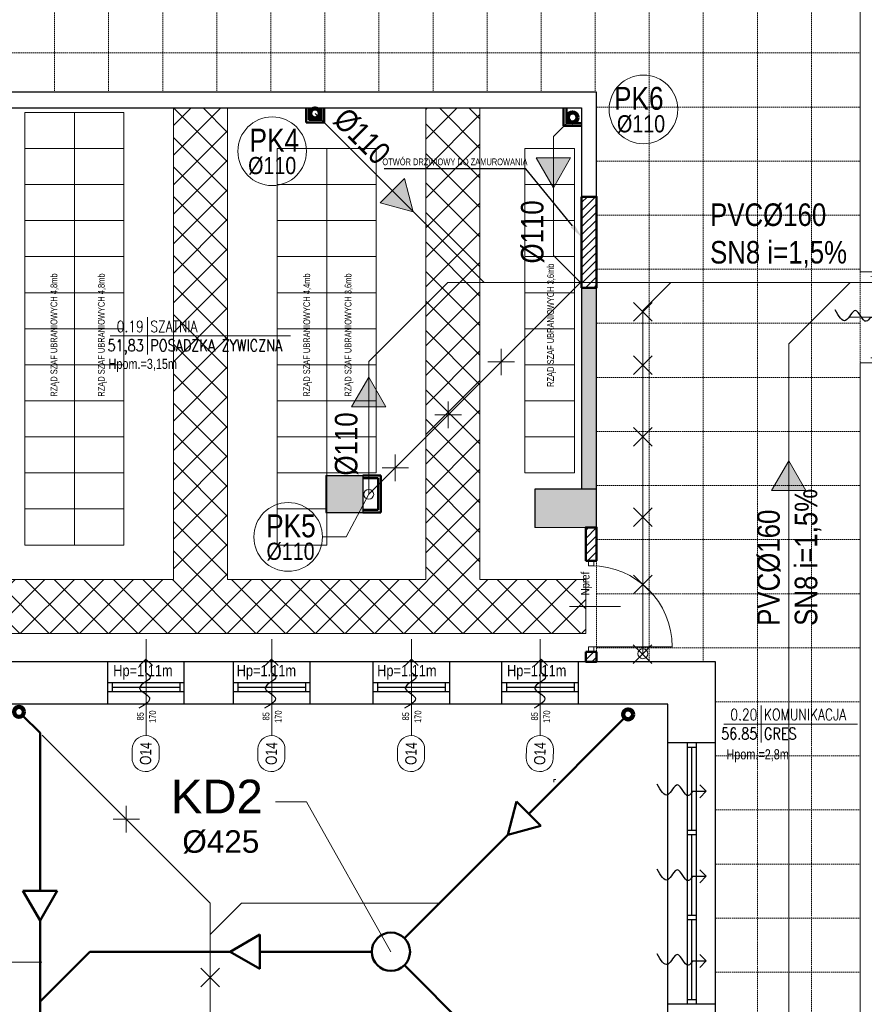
# Model space of a CAD drawing. Header units: millimetres. Extents: x -523 to 1404227, y -783705 to 1038705.
# Tile 103 of 256: x 439331 to 448706, y 134384 to 145309. Entities that reach past the tile are written whole.
import ezdxf
from ezdxf import colors
from ezdxf.entities.mleader import LeaderData, LeaderLine
from ezdxf.enums import TextEntityAlignment as Align
from ezdxf.math import Vec2, Vec3

# ---------------------------------------------------------------- set-up
doc = ezdxf.new("R2010")
doc.units = ezdxf.units.MM
doc.linetypes.add('DASHEDX2', pattern=[1.5, 1, -0.5])
doc.linetypes.add('DIVIDEX2', pattern=[2.5, 1, -0.5, 0, -0.5, 0, -0.5])
for name, color, linetype, lineweight in [('2. Obrys', 7, 'Continuous', 30), ('BA_drz', 7, 'Continuous', 18), ('BA_KS_ist.', 34, 'Continuous', 13), ('BA_met', 7, 'Continuous', 18), ('BA_sym', 7, 'Continuous', 18), ('BA_txc', 1, 'Continuous', 18), ('BA_txs', 2, 'Continuous', 18), ('Cienka', 7, 'Continuous', 18), ('MM_KS', 14, 'Continuous', 50), ('MM_KS_OPISY', 7, 'Continuous', 9), ('mm_sprężone', 7, 'Continuous', 50), ('mm_Wentylacja', 5, 'Continuous', 50), ('mm_wentylacja_bloki', 7, 'Continuous', 18), ('PG_PRZERYWANE_ŚREDNIE', 1, 'DASHEDX2', 18), ('PG_WIDOKOWE_CIENKIE', 7, 'Continuous', 18), ('PG_WYPOSAŻENIE', 1, 'Continuous', 18), ('PG_ŚCIANY_DZIAŁOWE', 3, 'Continuous', 18), ('Przekrojowa', 60, 'Continuous', 18)]:
    doc.layers.add(name, color=color, linetype=linetype, lineweight=lineweight)
doc.styles.add('BIKTC', font='bikromsw.shx', dxfattribs={"width": 0.8})
doc.styles.add('BIKTS', font='bikromsw.shx', dxfattribs={"width": 0.85})
doc.styles.add('ROMANS', font='romans', dxfattribs={"width": 0.7})
doc.styles.get("Standard").update_dxf_attribs({"font": 'arial.ttf'})
pattern_1 = [(45, (-151815.126, 350077.713), (-44.9012806, 44.9012806), [])]

# ---------------------------------------------------------------- blocks, each defined once
blk = doc.blocks.new('bikmet')
blk.add_line((0, 1.65), (0, -1.65))
at = {"style": 'ROMANS', "width": 0.8}
blk.add_attdef('NRPOM', text='', height=1, dxfattribs=at).set_placement((-0.333, 0.333), align=Align.RIGHT)
blk.add_attdef('NWAPOM', (0.25, 0.333), '', height=1, dxfattribs=at)
blk.add_attdef('RAREA', text='', height=1.042, dxfattribs=at).set_placement((-0.333, -0.333), align=Align.TOP_RIGHT)
blk.add_attdef('PODLOGA', text='', height=1.042, dxfattribs=at).set_placement((0.25, -0.333), align=Align.TOP_LEFT)
blk = doc.blocks.new('dr1h901')
at = {"color": 0}
blk.add_line((-0.5, 0), (-0.5, 1), dxfattribs=at)
blk.add_line((0, 0.362), (0, -0.266))
blk.add_arc((-0.5, 0), 1, 0, 90, dxfattribs=at)
blk = doc.blocks.new('jamb')
blk.add_lwpolyline([(-0.5, -0.5), (-0.5, 0.5), (0.5, 0.5), (0.5, -0.5)], close=True)
blk = doc.blocks.new('symdrz')
blk.add_lwpolyline([(-10, -30, -1), (-10, 30), (10, 30, -1), (10, -30)], format="xyb", close=True)
at = {"style": 'BIKTS', "width": 0.8}
blk.add_attdef('SZERDRZ', text='', height=25, dxfattribs=at).set_placement((77.1, 8.8), align=Align.CENTER)
blk.add_attdef('SYMDRZ', text='', height=25, dxfattribs=at).set_placement((0, 0), align=Align.MIDDLE)
blk.add_attdef('WYSDRZ', text='', height=25, dxfattribs=at).set_placement((77.1, -9.5), align=Align.TOP_CENTER)
blk = doc.blocks.new('podciecie')
at = {"layer": 'mm_Wentylacja', "color": 142, "lineweight": 30}
for p, q in [((23288, -37575.5), (23288, -37590.5)), ((23288, -37590.5), (23280.9, -37583.4)), ((23288, -37590.5), (23295.1, -37583.4))]:
    blk.add_line(p, q, dxfattribs=at)
blk.add_spline([(23288, -37575.5), (23283.2, -37570.7), (23295.2, -37558.8), (23284.2, -37547.8), (23295.8, -37536.2)], degree=3, dxfattribs=at)
blk = doc.blocks.new('A$C6810ecfa')
at = {"layer": 'BA_KS_ist.', "color": 18, "linetype": 'Continuous', "lineweight": 20, "ltscale": 25}
for centre in [(-1217.9, 2197.3), (-932.1, 2192.9), (-1158.3, 1774.7), (-1546.6, 1533.3), (-870.4, 1530.5)]:
    blk.add_circle(centre, 5.5, dxfattribs=at)
blk = doc.blocks.new('ksstrz')
at = {"layer": 'mm_sprężone', "linetype": 'DIVIDEX2', "lineweight": 30}
h = blk.add_hatch(color=256, dxfattribs=at)
h.dxf.hatch_style = 1
h.paths.add_polyline_path([(28045.5, -44864.49), (28060.5, -44838.51), (28030.5, -44838.51)])
at = {"layer": 'mm_wentylacja_bloki'}
for p, q in [((28030.5, -44838.51), (28045.5, -44864.49)), ((28060.5, -44838.51), (28030.5, -44838.51)), ((28045.5, -44864.49), (28060.5, -44838.51))]:
    blk.add_line(p, q, dxfattribs=at)
blk = doc.blocks.new('A$C31e338d0')
at = {"layer": 'PG_WIDOKOWE_CIENKIE', "lineweight": 18}
h = blk.add_hatch(dxfattribs=at)
h.set_pattern_fill('LINE', scale=20, angle=45)
h.set_pattern_definition(pattern_1)
h.paths.add_polyline_path([(370178, 24474), (370343, 24474), (370343, 23464), (370178, 23464)])
h = blk.add_hatch(dxfattribs=at)
h.set_pattern_fill('LINE', scale=20, angle=45)
h.set_pattern_definition(pattern_1)
h.paths.add_polyline_path([(370223, 20433), (370343, 20433), (370343, 20804), (370223, 20804)])
h.paths.add_polyline_path([(370343, 19423), (370223, 19423), (370223, 19314), (370343, 19314)])
at = {"layer": 'PG_WYPOSAŻENIE'}
h = blk.add_hatch(dxfattribs=at)
h.set_pattern_fill('ANSI37', color=251, scale=73)
h.set_pattern_definition([(45, (-151815.13, 350077.71), (-163.88967, 163.88967), []), (135, (-151815.13, 350077.71), (-163.88967, -163.88967), [])])
h.paths.add_polyline_path([(365648, 25459), (366248, 25459), (366248, 20228), (368448, 20228), (368448, 25459), (369048, 25459), (369048, 24264), (369048, 23664), (369048, 19628), (362848, 19628), (362848, 20228), (362848, 25459), (363448, 25459), (363448, 20228), (365648, 20228)])
h.paths.add_polyline_path([(369048, 20228), (370223, 20228), (370223, 19628), (369048, 19628)])
at = {"layer": 'PG_ŚCIANY_DZIAŁOWE'}
h = blk.add_hatch(color=252, dxfattribs=at)
h.dxf.hatch_style = 1
h.paths.add_polyline_path([(370343, 23464), (370178, 23464), (370178, 22384), (370178, 21229), (370343, 21229), (370343, 22434)])
h = blk.add_hatch(color=252, dxfattribs=at)
h.dxf.hatch_style = 1
h.paths.add_polyline_path([(367338, 20969), (367748, 20969), (367748, 21379), (367338, 21379)])
h = blk.add_hatch(color=252, dxfattribs=at)
h.dxf.hatch_style = 1
h.paths.add_polyline_path([(370343, 21229), (370178, 21229), (369658, 21229), (369658, 20974), (369658, 20804), (370143, 20804), (370223, 20804), (370343, 20804), (370343, 20924)])
at = {"lineweight": 20}
for p, q in [((373268, 28974), (373268, 23642)), ((373268, 22632), (373268, 13094)), ((369658, 20804), (370223, 20804)), ((365343, 18495), (365343, 19564)), ((366738, 18495), (366738, 19564)), ((368288, 18495), (368288, 19564)), ((369718, 18495), (369718, 19564)), ((370143, 19314), (370223, 19314)), ((369870, 17979), (369870, 18009)), ((369870, 18009), (369890, 18009)), ((364187, 15979), (363118, 15979))]:
    blk.add_line(p, q, dxfattribs=at)
for p, q in [((370343, 25634), (360713, 25634)), ((370343, 24474), (370343, 25634)), ((361748, 25459), (370178, 25459)), ((370178, 25459), (370178, 24474)), ((370178, 24474), (370343, 24474)), ((370178, 23464), (370178, 21229)), ((370178, 23464), (370343, 23464)), ((370343, 21229), (370343, 23464)), ((367338, 21379), (367748, 21379)), ((367338, 21379), (367338, 20969)), ((367748, 21379), (367748, 20969)), ((370343, 21229), (369658, 21229)), ((369658, 21229), (369658, 20804)), ((370343, 20804), (370343, 21229)), ((367338, 20969), (367748, 20969)), ((370223, 20804), (370343, 20804)), ((371663, 19314), (363323, 19314)), ((364918, 18844), (364918, 19314)), ((365768, 18844), (365768, 19314)), ((366313, 18844), (366313, 19314)), ((367163, 18844), (367163, 19314)), ((367863, 18844), (367863, 19314)), ((368713, 18844), (368713, 19314)), ((369293, 18844), (369293, 19314)), ((370143, 18844), (370143, 19314)), ((371663, 13801), (371663, 19314)), ((365768, 19079), (364918, 19079)), ((364968, 19079), (364968, 18979)), ((365718, 19029), (364968, 19029)), ((365718, 19079), (365718, 18979)), ((367163, 19079), (366313, 19079)), ((366363, 19079), (366363, 18979)), ((367113, 19029), (366363, 19029)), ((367113, 19079), (367113, 18979)), ((368713, 19079), (367863, 19079)), ((367913, 19079), (367913, 18979)), ((368663, 19029), (367913, 19029)), ((368663, 19079), (368663, 18979)), ((370143, 19079), (369293, 19079)), ((369343, 19079), (369343, 18979)), ((370093, 19029), (369343, 19029)), ((370093, 19079), (370093, 18979)), ((365768, 18979), (364918, 18979)), ((367163, 18979), (366313, 18979)), ((368713, 18979), (367863, 18979)), ((370143, 18979), (369293, 18979)), ((371133, 18844), (363793, 18844)), ((371133, 13801), (371133, 18844)), ((371663, 18414), (371133, 18414)), ((371348, 18414), (371348, 15514)), ((371448, 18364), (371348, 18364)), ((371398, 18364), (371398, 17446)), ((371448, 18414), (371448, 15514)), ((371348, 17446), (371448, 17446)), ((371348, 17396), (371448, 17396)), ((371398, 17396), (371398, 16503)), ((371348, 16503), (371448, 16503)), ((371348, 16453), (371448, 16453)), ((371398, 16453), (371398, 15564)), ((371663, 15514), (371133, 15514)), ((371448, 15564), (371348, 15564))]:
    blk.add_line(p, q)
at = {"layer": 'BA_met', "color": 18}
for p, q in [((364944, 22930), (366947, 22930)), ((371756, 18623), (373239, 18623))]:
    blk.add_line(p, q, dxfattribs=at)
at = {"layer": 'Cienka'}
for p, q in [((373503, 23642), (373268, 23642)), ((373503, 22632), (373268, 22632))]:
    blk.add_line(p, q, dxfattribs=at)
at = {"layer": 'PG_PRZERYWANE_ŚREDNIE', "color": 251, "lineweight": 15, "ltscale": 15}
for p, q in [((372128, 31714), (372128, 5414)), ((372728, 31714), (372728, 5414)), ((364328, 27104), (364328, 25634)), ((364928, 27104), (364928, 25634)), ((365528, 27104), (365528, 25634)), ((366128, 27104), (366128, 25634)), ((366728, 27104), (366728, 25634)), ((367928, 27104), (367928, 25634)), ((368528, 27104), (368528, 25634)), ((369128, 27104), (369128, 25634)), ((369728, 27104), (369728, 25634)), ((370328, 27104), (370328, 25634)), ((370928, 27104), (370928, 19314)), ((371528, 27104), (371528, 19314)), ((367328, 26964), (367328, 25634)), ((359043, 26069), (373268, 26069)), ((370343, 25469), (373268, 25469)), ((370343, 24869), (373268, 24869)), ((370343, 24474), (370343, 23464)), ((370343, 24269), (373268, 24269)), ((370343, 23669), (373268, 23669)), ((373268, 23642), (373268, 22632)), ((370343, 23069), (373268, 23069)), ((370343, 22469), (373268, 22469)), ((370343, 21869), (373268, 21869)), ((370343, 21269), (373268, 21269)), ((370343, 20669), (373268, 20669)), ((370343, 20433), (370343, 19423)), ((370343, 20433), (370343, 19423)), ((370343, 20069), (373268, 20069)), ((370343, 19469), (373268, 19469)), ((371663, 18869), (373268, 18869)), ((371663, 18269), (373268, 18269)), ((371663, 17669), (373268, 17669)), ((371663, 17069), (373268, 17069)), ((371663, 16469), (373268, 16469)), ((371663, 15869), (373268, 15869))]:
    blk.add_line(p, q, dxfattribs=at)
at = {"layer": 'PG_WIDOKOWE_CIENKIE', "color": 18, "lineweight": 50}
for p, q in [((367119, 25298), (367119, 25459)), ((367149, 25328), (367149, 25459)), ((367289, 25328), (367289, 25459)), ((367319, 25298), (367319, 25459)), ((369978, 25459), (369978, 25259)), ((370008, 25459), (370008, 25289)), ((367319, 25298), (367119, 25298)), ((367289, 25328), (367149, 25328)), ((369978, 25259), (370178, 25259)), ((370008, 25289), (370178, 25289)), ((367748, 21379), (367948, 21379)), ((367748, 21349), (367918, 21349)), ((367918, 21349), (367918, 20999)), ((367948, 21379), (367948, 20969)), ((367748, 20999), (367918, 20999)), ((367748, 20969), (367948, 20969)), ((370223, 20804), (370223, 20433)), ((370343, 20804), (370343, 20433)), ((370223, 20433), (370343, 20433)), ((370223, 19423), (370223, 19314)), ((370223, 19423), (370343, 19423)), ((370343, 19423), (370343, 19314))]:
    blk.add_line(p, q, dxfattribs=at)
blk.add_lwpolyline([(370178, 24474), (370343, 24474), (370343, 23464), (370178, 23464)], close=True, dxfattribs=at)
for points in [[(370223, 20433), (370223, 20804), (370343, 20804), (370343, 20433)], [(370343, 19423), (370343, 19314), (370223, 19314), (370223, 19423)]]:
    blk.add_lwpolyline(points, dxfattribs=at)
at = {"layer": 'PG_WYPOSAŻENIE', "color": 251}
for p, q in [((365648, 20228), (365648, 25459)), ((365648, 25459), (366248, 25459)), ((366248, 25459), (366248, 20228)), ((368448, 20228), (368448, 25459)), ((368448, 25459), (369048, 25459)), ((369048, 25459), (369048, 24264)), ((363998, 25009), (364548, 25009)), ((364548, 25009), (365098, 25009)), ((366798, 25009), (367348, 25009)), ((367348, 25009), (367898, 25009)), ((369548, 25009), (370098, 25009)), ((363998, 24609), (364548, 24609)), ((364548, 24609), (365098, 24609)), ((366798, 24609), (367348, 24609)), ((367348, 24609), (367898, 24609)), ((369548, 24609), (370098, 24609)), ((369048, 24264), (369048, 24264)), ((369048, 24264), (369048, 23664)), ((363998, 24209), (364548, 24209)), ((364548, 24209), (365098, 24209)), ((366798, 24209), (367348, 24209)), ((367348, 24209), (367898, 24209)), ((369548, 24209), (370098, 24209)), ((363998, 23809), (364548, 23809)), ((364548, 23809), (365098, 23809)), ((366798, 23809), (367348, 23809)), ((367348, 23809), (367898, 23809)), ((369548, 23809), (370098, 23809)), ((369048, 23664), (369048, 23664)), ((369048, 23664), (369048, 20228)), ((363998, 23409), (364548, 23409)), ((364548, 23409), (365098, 23409)), ((366798, 23409), (367348, 23409)), ((367348, 23409), (367898, 23409)), ((369548, 23409), (370098, 23409)), ((363998, 23009), (364548, 23009)), ((364548, 23009), (365098, 23009)), ((366798, 23009), (367348, 23009)), ((367348, 23009), (367898, 23009)), ((369548, 23009), (370098, 23009)), ((363998, 22609), (364548, 22609)), ((364548, 22609), (365098, 22609)), ((366798, 22609), (367348, 22609)), ((367348, 22609), (367898, 22609)), ((369548, 22609), (370098, 22609)), ((363998, 22209), (364548, 22209)), ((364548, 22209), (365098, 22209)), ((366798, 22209), (367348, 22209)), ((367348, 22209), (367898, 22209)), ((369548, 22209), (370098, 22209)), ((363998, 21809), (364548, 21809)), ((364548, 21809), (365098, 21809)), ((366798, 21809), (367348, 21809)), ((367348, 21809), (367898, 21809)), ((369548, 21809), (370098, 21809)), ((363998, 21409), (364548, 21409)), ((364548, 21409), (365098, 21409)), ((366798, 21409), (367348, 21409)), ((367348, 21409), (367898, 21409)), ((369548, 21409), (370098, 21409)), ((363998, 21009), (364548, 21009)), ((364548, 21009), (365098, 21009)), ((366798, 21009), (367348, 21009)), ((363998, 20609), (364548, 20609)), ((364548, 20609), (365098, 20609)), ((366798, 20609), (367348, 20609)), ((363448, 20228), (365648, 20228)), ((366248, 20228), (368448, 20228)), ((369048, 20228), (370223, 20228)), ((370223, 20228), (370223, 19628)), ((370223, 19628), (369048, 19628)), ((369048, 19628), (369048, 19628))]:
    blk.add_line(p, q, dxfattribs=at)
for points in [[(364548, 25409), (364548, 20609), (363998, 20609), (363998, 25409)], [(365098, 25409), (365098, 20609), (364548, 20609), (364548, 25409)], [(367348, 25009), (367348, 20609), (366798, 20609), (366798, 25009)], [(367898, 25009), (367898, 21409), (367348, 21409), (367348, 25009)], [(370098, 25009), (370098, 21409), (369548, 21409), (369548, 25009)]]:
    blk.add_lwpolyline(points, close=True, dxfattribs=at)
blk.add_lwpolyline([(369048, 19628), (369048, 19628), (362848, 19628)], dxfattribs=at)
at = {"layer": 'BA_drz', "color": 18}
for name, p, xscale, yscale, zscale, rotation in [('dr1h901', (373386, 23137), -900, 900, -900, 270), ('jamb', (370283, 20406), -55, 59.99999999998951, 55, 90), ('dr1h901', (370283, 19928), -900, 900, -900, 270), ('jamb', (370283, 19451), -55, 59.99999999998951, 55, 90)]:
    blk.add_blockref(name, p, dxfattribs=dict(at, xscale=xscale, yscale=yscale, zscale=zscale, rotation=rotation))
at = {"layer": 'BA_met', "color": 18, "xscale": 125, "yscale": 125, "zscale": 125}
for p, values in [((365359, 22930), {'NRPOM': '0.19', 'NWAPOM': 'SZATNIA', 'RAREA': '51,83', 'PODLOGA': 'POSADZKA ŻYWICZNA'}), ((372170, 18623), {'NRPOM': '0.20', 'NWAPOM': 'KOMUNIKACJA', 'RAREA': '56.85', 'PODLOGA': 'GRES'})]:
    blk.add_blockref('bikmet', p, dxfattribs=at).add_auto_attribs(values)
at = {"layer": 'BA_sym', "color": 18}
ref = blk.add_blockref('symdrz', (365339, 18295), dxfattribs=dict(at, xscale=5.000000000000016, yscale=5.000000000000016, zscale=5.000000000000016, rotation=268.7952046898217))
ref.add_attrib('Symdrz', 'O14', dxfattribs={"height": 125, "rotation": 88.7952, "style": 'BIKTS', "width": 0.8}).set_placement((365339, 18295), align=Align.MIDDLE_CENTER)
ref.add_attrib('Szerdrz', '170', dxfattribs={"layer": 'BA_txc', "height": 75, "rotation": 88.7952, "style": 'BIKTS', "width": 0.8}).set_placement((365415, 18704), align=Align.MIDDLE_CENTER)
ref.add_attrib('Wysdrz', '85', dxfattribs={"layer": 'BA_txc', "height": 75, "rotation": 88.7952, "style": 'BIKTS', "width": 0.8}).set_placement((365280, 18708), align=Align.MIDDLE_CENTER)
ref = blk.add_blockref('symdrz', (366734, 18295), dxfattribs=dict(at, xscale=5.000000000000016, yscale=5.000000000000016, zscale=5.000000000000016, rotation=268.7952046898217))
ref.add_attrib('Symdrz', 'O14', dxfattribs={"height": 125, "rotation": 88.7952, "style": 'BIKTS', "width": 0.8}).set_placement((366734, 18295), align=Align.MIDDLE_CENTER)
ref.add_attrib('Szerdrz', '170', dxfattribs={"layer": 'BA_txc', "height": 75, "rotation": 88.7952, "style": 'BIKTS', "width": 0.8}).set_placement((366810, 18704), align=Align.MIDDLE_CENTER)
ref.add_attrib('Wysdrz', '85', dxfattribs={"layer": 'BA_txc', "height": 75, "rotation": 88.7952, "style": 'BIKTS', "width": 0.8}).set_placement((366675, 18708), align=Align.MIDDLE_CENTER)
ref = blk.add_blockref('symdrz', (368284, 18295), dxfattribs=dict(at, xscale=5.000000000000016, yscale=5.000000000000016, zscale=5.000000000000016, rotation=268.7952046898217))
ref.add_attrib('Symdrz', 'O14', dxfattribs={"height": 125, "rotation": 88.7952, "style": 'BIKTS', "width": 0.8}).set_placement((368284, 18295), align=Align.MIDDLE_CENTER)
ref.add_attrib('Szerdrz', '170', dxfattribs={"layer": 'BA_txc', "height": 75, "rotation": 88.7952, "style": 'BIKTS', "width": 0.8}).set_placement((368360, 18704), align=Align.MIDDLE_CENTER)
ref.add_attrib('Wysdrz', '85', dxfattribs={"layer": 'BA_txc', "height": 75, "rotation": 88.7952, "style": 'BIKTS', "width": 0.8}).set_placement((368225, 18708), align=Align.MIDDLE_CENTER)
ref = blk.add_blockref('symdrz', (369714, 18295), dxfattribs=dict(at, xscale=5.000000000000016, yscale=5.000000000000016, zscale=5.000000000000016, rotation=268.7952046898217))
ref.add_attrib('Symdrz', 'O14', dxfattribs={"height": 125, "rotation": 88.7952, "style": 'BIKTS', "width": 0.8}).set_placement((369714, 18295), align=Align.MIDDLE_CENTER)
ref.add_attrib('Szerdrz', '170', dxfattribs={"layer": 'BA_txc', "height": 75, "rotation": 88.7952, "style": 'BIKTS', "width": 0.8}).set_placement((369790, 18704), align=Align.MIDDLE_CENTER)
ref.add_attrib('Wysdrz', '85', dxfattribs={"layer": 'BA_txc', "height": 75, "rotation": 88.7952, "style": 'BIKTS', "width": 0.8}).set_placement((369655, 18708), align=Align.MIDDLE_CENTER)
at = {"layer": 'mm_Wentylacja', "color": 2, "lineweight": 30, "xscale": 10, "yscale": 10, "zscale": 10}
for p, rotation in [((-2370, -209741), 89.99999999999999), ((598222, -356562), 180), ((599617, -356562), 180), ((601171, -356562), 180), ((602609, -356562), 180), ((-4345, -215004), 90), ((-4345, -215947), 90), ((-4345, -216886), 90)]:
    blk.add_blockref('podciecie', p, dxfattribs=dict(at, rotation=rotation))
at = {"layer": 'Przekrojowa', "xscale": 10, "yscale": 10, "zscale": 10}
blk.add_blockref('A$C6810ecfa', (379398, 3424), dxfattribs=at)
at = {"layer": 'BA_txs', "color": 18, "style": 'BIKTS', "width": 0.85}
for p in [(364979, 19153), (366349, 19153), (367908, 19153), (369349, 19153)]:
    blk.add_text('Hp=1.11m', height=125, dxfattribs=at).set_placement(p)
at = {"layer": 'BA_txs', "color": 7, "insert": (370171, 20051), "char_height": 93.8, "width": 7937.53, "attachment_point": 1, "rotation": 90, "style": 'BIKTS'}
blk.add_mtext('Npref', dxfattribs=at)
at = {"layer": 'PG_WYPOSAŻENIE', "color": 18, "attachment_point": 1, "style": 'BIKTC'}
for s, width, gutter_width, insert, char_height, rotation in [('OTWÓR DRZWIOWY DO ZAMUROWANIA', 6506.8, 500, (367966, 24898), 75, 360), ('RZĄD SZAF UBRANIOWYCH 3,6mb', 6506.8, 500, (369795, 22364), 75, 90), ('RZĄD SZAF UBRANIOWYCH 4,8mb', 6506.8, 500, (364283, 22255), 75, 90), ('RZĄD SZAF UBRANIOWYCH 4,8mb', 6506.8, 500, (364809, 22255), 75, 90), ('RZĄD SZAF UBRANIOWYCH 4,4mb', 6506.8, 500, (367089, 22255), 75, 90), ('RZĄD SZAF UBRANIOWYCH 3,6mb', 6506.8, 500, (367548, 22255), 75, 90), ('Hpom.=3,15m', 9760.19, 750, (364927, 22675), 112.5, 360), ('Hpom.=2,8m', 9760.19, 750, (371785, 18343), 112.5, 360)]:
    blk.add_mtext_dynamic_manual_height_columns(s, width=width, gutter_width=gutter_width, heights=[0], dxfattribs=dict(at, insert=insert, char_height=char_height, rotation=rotation))
at = {"layer": 'Cienka'}
ml = blk.add_multileader_mtext('Standard', dxfattribs=at)
ml.set_content('', color=256)
ml.set_leader_properties()
ml.build(insert=Vec2(0, 0))
ml.multileader.update_dxf_attribs({"arrow_head_size": 160, "scale": 4})
ctx = ml.context
ctx.base_point, ctx.scale, ctx.char_height, ctx.arrow_head_size, ctx.landing_gap_size, ctx.plane_origin = Vec3(367825, 24784), 4, 160, 160, 80, Vec3(370935, 23707)
ctx.text_align_type = 2
notes = []
notes.append((ctx, [(0, (1, 1, 0), (369557, 24784), (-1, 0), 1572, [(1, [(370178, 24025)], 0, [])])]))
ctx.mtext.insert, ctx.mtext.alignment, ctx.mtext.flow_direction = Vec3(367905, 24864), 3, 5
for ctx, leaders in notes:
    for number, flags, end, landing, length, lines in leaders:
        leader = LeaderData()
        leader.index, (leader.has_last_leader_line, leader.has_dogleg_vector, leader.attachment_direction) = number, flags
        leader.last_leader_point, leader.dogleg_vector, leader.dogleg_length = Vec3(end), Vec3(landing), length
        for number, points, colour, breaks in lines:
            line = LeaderLine()
            line.index, line.vertices, line.color, line.breaks = number, Vec3.list(points), colors.encode_raw_color(colour), breaks
            leader.lines.append(line)
        ctx.leaders.append(leader)

msp = doc.modelspace()

# ---------------------------------------------------------------- linework, layer by layer
at = {"layer": 'BA_KS_ist.', "linetype": 'Continuous', "ltscale": 25}
for p, q in [((445429, 144185.63), (445256.21, 144012.85)), ((445256.21, 144012.85), (445256.21, 142694.48)), ((445556.97, 142393.72), (445256.21, 142694.48)), ((443206.23, 141516.51), (444083.44, 142393.72)), ((444485.05, 142393.72), (444083.44, 142393.72)), ((447867.25, 141713.3), (448547.68, 142393.72)), ((447867.25, 131892.19), (447867.25, 141713.3)), ((443206.23, 140042.98), (443206.23, 141516.51))]:
    msp.add_line(p, q, dxfattribs=at)
msp.add_lwpolyline([(442609.84, 144268.94), (444485.05, 142393.72), (456338.26, 142393.72)], dxfattribs=at)
at = {"layer": 'BA_KS_ist.', "color": 51, "linetype": 'Continuous', "lineweight": 140, "ltscale": 25}
for centre in [(442609.84, 144268.94), (445467.89, 144224.53)]:
    msp.add_circle(centre, 55, dxfattribs=at)
at = {"layer": 'BA_KS_ist.', "color": 1, "linetype": 'Continuous', "lineweight": 140, "ltscale": 25}
for centre in [(439323.33, 137628.63), (446084.84, 137601.07)]:
    msp.add_circle(centre, 55, dxfattribs=at)
at = {"layer": 'MM_KS'}
for p, q in [((439362.22, 137589.73), (439557.02, 137394.94)), ((446045.95, 137562.18), (444981.95, 136498.18)), ((439557.02, 137394.94), (439557.02, 135644.05)), ((444847.25, 136632.88), (444748.64, 136264.87)), ((445116.65, 136363.48), (444847.25, 136632.88)), ((444748.64, 136264.87), (445116.65, 136363.48)), ((444748.64, 136264.87), (443601.58, 135117.82)), ((439747.52, 135644.05), (439366.52, 135644.05)), ((439366.52, 135644.05), (439557.02, 135314.1)), ((439557.02, 135314.1), (439747.52, 135644.05)), ((439557.02, 135314.1), (439557.02, 131840.23)), ((441995.77, 135158.06), (441665.82, 134967.56)), ((441995.77, 134777.06), (441995.77, 135158.06)), ((440109.04, 134967.56), (439557.02, 134415.54)), ((440109.04, 134967.56), (441665.82, 134967.56)), ((441665.82, 134967.56), (441995.77, 134777.06)), ((441995.77, 134967.56), (443238.82, 134967.56)), ((443601.58, 134817.3), (444748.64, 133670.24))]:
    msp.add_line(p, q, dxfattribs=at)
msp.add_circle((443451.32, 134967.56), 212.5, dxfattribs=at)
at = {"layer": 'MM_KS_OPISY'}
for p, q in [((442956.73, 139570.09), (443206.23, 140042.98)), ((442692.15, 139570.09), (442956.73, 139570.09)), ((442515.51, 136629.07), (442169.18, 136629.07)), ((442515.51, 136629.07), (443451.32, 134967.56))]:
    msp.add_line(p, q, dxfattribs=at)
for centre in [(446254.75, 144313.59), (442133.76, 143850.07), (442311.15, 139570.09)]:
    msp.add_circle(centre, 381, dxfattribs=at)
at = {"layer": 'Przekrojowa'}
for p, q in [((442609.84, 144268.94), (444485.05, 142393.72)), ((443206.23, 140042.98), (445556.97, 142393.72)), ((444485.05, 142393.72), (456338.26, 142393.72)), ((446247.96, 142083.32), (446558.37, 142393.72)), ((446247.96, 138274.14), (446247.96, 142083.32)), ((439581.77, 137370.19), (441446.86, 135505.1)), ((441446.86, 135505.1), (441446.86, 119732.24)), ((441794.71, 135505.1), (441446.86, 135157.25)), ((441794.71, 135505.1), (443988.87, 135505.1))]:
    msp.add_line(p, q, dxfattribs=at)
at = {"layer": 'Przekrojowa', "color": 1}
for p, q in [((446143.71, 141963.88), (446351.44, 142171.61)), ((446351.44, 141963.88), (446143.71, 142171.61)), ((444675.13, 141364.99), (444675.13, 141658.77)), ((444822.02, 141511.88), (444528.24, 141511.88)), ((446143.71, 141373.18), (446351.44, 141580.91)), ((446351.44, 141373.18), (446143.71, 141580.91)), ((444087.57, 140777.43), (444087.57, 141071.21)), ((444234.46, 140924.32), (443940.68, 140924.32)), ((446143.71, 140578.11), (446351.44, 140785.84)), ((446351.44, 140578.11), (446143.71, 140785.84)), ((443500.01, 140189.87), (443500.01, 140483.65)), ((443646.9, 140336.76), (443353.12, 140336.76)), ((446143.71, 139685.45), (446351.44, 139893.19)), ((446351.44, 139685.45), (446143.71, 139893.19)), ((446143.71, 138939.34), (446351.44, 139147.07)), ((446351.44, 138939.34), (446143.71, 139147.07)), ((446140.28, 138163.95), (446348.01, 138371.69)), ((446348.01, 138163.95), (446140.28, 138371.69)), ((440514.31, 136290.75), (440514.31, 136584.54)), ((440661.2, 136437.65), (440367.42, 136437.65)), ((441342.99, 134578.03), (441550.72, 134785.76)), ((441550.72, 134578.03), (441342.99, 134785.76))]:
    msp.add_line(p, q, dxfattribs=at)
at = {"layer": 'Przekrojowa'}
msp.add_circle((446247.96, 138274.14), 55, dxfattribs=at)

# ---------------------------------------------------------------- block references
at = {"layer": '2. Obrys'}
msp.add_blockref('A$C31e338d0', (75390.84, 118871.37), dxfattribs=at)
at = {"layer": 'mm_sprężone', "color": 2, "linetype": 'DIVIDEX2', "lineweight": 30}
for p, xscale, yscale, zscale, rotation in [((760419.9, -449573.59), -12.7, 12.7, 12.7, 239.9999999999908), ((640172.98, -499002.97), 12.70000000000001, 12.70000000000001, 12.70000000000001, 165.0000000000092), ((758369.92, 734361.04), 12.7, 12.7, 12.7, 300.0000000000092), ((763030.94, 733433.89), 12.7, 12.7, 12.7, 300.0000000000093)]:
    msp.add_blockref('ksstrz', p, dxfattribs=dict(at, xscale=xscale, yscale=yscale, zscale=zscale, rotation=rotation))

# ---------------------------------------------------------------- texts
at = {"layer": 'MM_KS_OPISY'}
for s, width, insert, char_height, attachment_point in [('{\\fArial Narrow|b0|i0|c238|p34;PK6}', 254, (446477.84, 144563.43), 254, 3), ('{\\fArial Narrow|b0|i0|c238|p34;%%C110}', 5.0334, (446495.09, 144249.52), 190.5, 3), ('{\\fArial Narrow|b0|i0|c238|p34;PK4}', 254, (441882.52, 144099.91), 254, 1), ('{\\fArial Narrow|b0|i0|c238|p34;%%C110}', 5.0334, (441867.16, 143786), 190.5, 1), ('\\fArial Narrow|b0|i0|c238|p34;PVC%%C160\\PSN8 i=1,5%', 1695.9543, (446994.17, 143270.56), 250, 1), ('{\\fArial Narrow|b0|i0|c238|p34;PK5}', 254, (442067.1, 139819.93), 254, 1), ('{\\fArial Narrow|b0|i0|c238|p34;%%C110}', 5.0334, (442070.81, 139506.01), 190.5, 1), ('KD2', 63.1973, (442029.4, 136876.58), 375, 3)]:
    msp.add_mtext_dynamic_manual_height_columns(s, width=width, gutter_width=10, heights=[0], dxfattribs=dict(at, insert=insert, char_height=char_height, attachment_point=attachment_point))
at = {"layer": 'MM_KS_OPISY', "char_height": 250}
for s, width, insert, attachment_point, rotation in [('{\\fArial Narrow|b0|i0|c238|p34;%%C110}', 396.329, (443468.98, 143858.98), 3, 315), ('{\\fArial Narrow|b0|i0|c238|p34;%%C110}', 396.329, (444894.68, 143304.47), 3, 90), ('{\\fArial Narrow|b0|i0|c238|p34;%%C110}', 396.329, (442829.7, 140951.96), 3, 90), ('\\fArial Narrow|b0|i0|c238|p34;PVC%%C160\\PSN8 i=1,5%', 1695.9543, (447517, 138583.56), 1, 90)]:
    msp.add_mtext_dynamic_manual_height_columns(s, width=width, gutter_width=10, heights=[0], dxfattribs=dict(at, insert=insert, attachment_point=attachment_point, rotation=rotation))
at = {"layer": 'MM_KS_OPISY', "insert": (441991, 136315.62), "char_height": 250, "width": 3159.8643, "attachment_point": 3}
msp.add_mtext('%%C425', dxfattribs=at)

doc.saveas('drawing.dxf')
